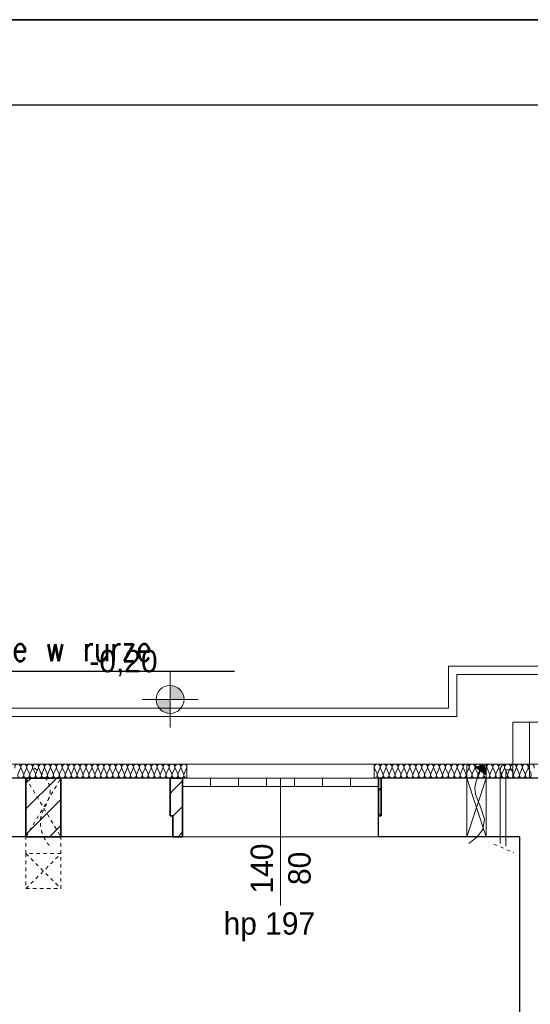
# Model space of a CAD drawing. Extents: x -515158 to -464725, y 20769 to 114053.
# Tile 15 of 69: x -501613 to -497964, y 43430 to 50469. Entities that reach past the tile are written whole.
import ezdxf

# ---------------------------------------------------------------- set-up
doc = ezdxf.new("R2010")
doc.units = 0
doc.header["$MEASUREMENT"] = 0
doc.linetypes.add('Hidden Line', pattern=[50, 25, -25])
doc.layers.add('#opisy', color=7, linetype='Continuous')
doc.layers.add('_TABELA', color=7, linetype='Continuous')
for name, color, linetype, lineweight in [('#podkład', 252, 'Continuous', 9), ('Arch ocieplenie_Nr_Pióra__44', 252, 'Continuous', 9), ('Arch okna_Nr_Pióra__9', 252, 'Continuous', 9), ('Arch teren_Nr_Pióra__5', 252, 'Continuous', 13), ('Arch wykończenie_Nr_Pióra__3', 252, 'Continuous', 18), ('Arch zmurowania_Nr_Pióra__21', 252, 'Continuous', 9), ('Arch zmurowania_Nr_Pióra__27', 252, 'Continuous', 35), ('INWENT gaz_Nr_Pióra__100', 252, 'Continuous', 13), ('INWENT RZĘDNE_Nr_Pióra__21', 252, 'Continuous', 9), ('INWENT. OKNA_Nr_Pióra__21', 252, 'Continuous', 9), ('INWENT. OKNA_Nr_Pióra__5', 252, 'Continuous', 13), ('INWENT.ŚCIANY_Nr_Pióra__1', 252, 'Continuous', 25), ('INWENT.ŚCIANY_Nr_Pióra__21', 252, 'Continuous', 9), ('INWENT.ŚCIANY_Nr_Pióra__5', 252, 'Continuous', 13), ('Istniejące kominy_Nr_Pióra__2', 252, 'Continuous', 13), ('Istniejące kominy_Nr_Pióra__21', 252, 'Continuous', 9)]:
    doc.layers.add(name, color=color, linetype=linetype, lineweight=lineweight)
doc.styles.add('GENERATED_STYLE_3', font='txt')
doc.styles.add('GENERATED_STYLE_7', font='txt')
doc.styles.get("Standard").update_dxf_attribs({"font": 'txt', "bigfont": 'BIGFONT.SHX'})
pattern_1 = [(45, (0, 0), (-91.923878, 91.923878), [])]

# ---------------------------------------------------------------- blocks, each defined once
blk = doc.blocks.new('parter')
at = {"layer": 'Arch zmurowania_Nr_Pióra__21', "linetype": 'Continuous'}
h = blk.add_hatch(dxfattribs=at)
h.set_pattern_fill('Common_Brick', color=252, style=0, pattern_type=2)
h.set_pattern_definition(pattern_1)
h.paths.add_polyline_path([(-501568.3, 44627.6), (-501318.3, 44627.6), (-501318.3, 45047.6), (-501568.3, 45047.6)], flags=0)
h = blk.add_hatch(dxfattribs=at)
h.set_pattern_fill('Common_Brick', color=252, style=0, pattern_type=2)
h.set_pattern_definition(pattern_1)
h.paths.add_polyline_path([(-500538.3, 44777.6), (-500518.3, 44777.6), (-500518.3, 45047.6), (-500538.3, 45047.6)], flags=0)
h = blk.add_hatch(dxfattribs=at)
h.set_pattern_fill('Common_Brick', color=252, style=0, pattern_type=2)
h.set_pattern_definition(pattern_1)
h.paths.add_polyline_path([(-500518.3, 44627.6), (-500448.3, 44627.6), (-500448.3, 45047.6), (-500518.3, 45047.6)], flags=0)
h = blk.add_hatch(dxfattribs=at)
h.set_pattern_fill('Common_Brick', color=252, style=0, pattern_type=2)
h.set_pattern_definition(pattern_1)
h.paths.add_polyline_path([(-499048.3, 44777.6), (-499028.3, 44777.6), (-499028.3, 45047.6), (-499048.3, 45047.6)], flags=0)
at = {"layer": 'INWENT RZĘDNE_Nr_Pióra__21', "linetype": 'Continuous'}
for points in [[(-500538.3, 45609.8), (-500438.3, 45609.8), (-500445.9, 45648.1), (-500467.6, 45680.6), (-500500.1, 45702.2), (-500538.3, 45709.8)], [(-500538.3, 45609.8), (-500638.3, 45609.8), (-500630.7, 45571.6), (-500609, 45539.1), (-500576.6, 45517.5), (-500538.3, 45509.8)]]:
    blk.add_hatch(color=252, dxfattribs=at).paths.add_polyline_path(points, flags=0)
at = {"layer": 'Istniejące kominy_Nr_Pióra__21', "linetype": 'Continuous'}
blk.add_hatch(color=252, dxfattribs=at).paths.add_polyline_path([(-498289.7, 45140.3), (-498278.3, 45070.5), (-498359.5, 45128.9)], flags=0)
at = {"layer": 'Arch ocieplenie_Nr_Pióra__44', "color": 252, "linetype": 'Continuous'}
for p, q in [((-501624.5, 45077.4), (-501606.9, 45117.8)), ((-501603.3, 45117.8), (-501585.7, 45077.4)), ((-501582.1, 45077.4), (-501564.5, 45117.8)), ((-501560.9, 45117.8), (-501543.3, 45077.4)), ((-501539.8, 45077.4), (-501522.1, 45117.8)), ((-501518.6, 45117.8), (-501500.9, 45077.4)), ((-501497.4, 45077.4), (-501479.7, 45117.8)), ((-501476.2, 45117.8), (-501458.5, 45077.4)), ((-501455, 45077.4), (-501437.4, 45117.8)), ((-501433.8, 45117.8), (-501416.2, 45077.4)), ((-501412.6, 45077.4), (-501395, 45117.8)), ((-501391.4, 45117.8), (-501373.8, 45077.4)), ((-501370.2, 45077.4), (-501352.6, 45117.8)), ((-501349, 45117.8), (-501331.4, 45077.4)), ((-501327.8, 45077.4), (-501310.2, 45117.8)), ((-501306.6, 45117.8), (-501289, 45077.4)), ((-501285.4, 45077.4), (-501267.8, 45117.8)), ((-501264.3, 45117.8), (-501246.6, 45077.4)), ((-501243.1, 45077.4), (-501225.4, 45117.8)), ((-501221.9, 45117.8), (-501204.2, 45077.4)), ((-501200.7, 45077.4), (-501183, 45117.8)), ((-501179.5, 45117.8), (-501161.8, 45077.4)), ((-501158.3, 45077.4), (-501140.7, 45117.8)), ((-501137.1, 45117.8), (-501119.5, 45077.4)), ((-501115.9, 45077.4), (-501098.3, 45117.8)), ((-501094.7, 45117.8), (-501077.1, 45077.4)), ((-501073.5, 45077.4), (-501055.9, 45117.8)), ((-501052.3, 45117.8), (-501034.7, 45077.4)), ((-501031.1, 45077.4), (-501013.5, 45117.8)), ((-501009.9, 45117.8), (-500992.3, 45077.4)), ((-500988.7, 45077.4), (-500971.1, 45117.8)), ((-500967.6, 45117.8), (-500949.9, 45077.4)), ((-500946.4, 45077.4), (-500928.7, 45117.8)), ((-500925.2, 45117.8), (-500907.5, 45077.4)), ((-500904, 45077.4), (-500886.3, 45117.8)), ((-500882.8, 45117.8), (-500865.2, 45077.4)), ((-500861.6, 45077.4), (-500844, 45117.8)), ((-500840.4, 45117.8), (-500822.8, 45077.4)), ((-500819.2, 45077.4), (-500801.6, 45117.8)), ((-500798, 45117.8), (-500780.4, 45077.4)), ((-500776.8, 45077.4), (-500759.2, 45117.8)), ((-500755.6, 45117.8), (-500738, 45077.4)), ((-500734.4, 45077.4), (-500716.8, 45117.8)), ((-500713.2, 45117.8), (-500695.6, 45077.4)), ((-500692.1, 45077.4), (-500674.4, 45117.8)), ((-500670.9, 45117.8), (-500653.2, 45077.4)), ((-500649.7, 45077.4), (-500632, 45117.8)), ((-500628.5, 45117.8), (-500610.8, 45077.4)), ((-500607.3, 45077.4), (-500589.6, 45117.8)), ((-500586.1, 45117.8), (-500568.5, 45077.4)), ((-500564.9, 45077.4), (-500547.3, 45117.8)), ((-500543.7, 45117.8), (-500526.1, 45077.4)), ((-500522.5, 45077.4), (-500504.9, 45117.8)), ((-500501.3, 45117.8), (-500483.7, 45077.4)), ((-500480.1, 45077.4), (-500462.5, 45117.8)), ((-500458.9, 45117.8), (-500441.3, 45077.4)), ((-500437.7, 45077.4), (-500420.1, 45117.8)), ((-499076.5, 45117.8), (-499058.9, 45077.4)), ((-499055.4, 45077.4), (-499037.8, 45117.8)), ((-499034.2, 45117.8), (-499016.6, 45077.4)), ((-499013.1, 45077.4), (-498995.4, 45117.8)), ((-498991.9, 45117.8), (-498974.3, 45077.4)), ((-498970.7, 45077.4), (-498953.1, 45117.8)), ((-498949.6, 45117.8), (-498932, 45077.4)), ((-498928.4, 45077.4), (-498910.8, 45117.8)), ((-498907.2, 45117.8), (-498889.6, 45077.4)), ((-498886.1, 45077.4), (-498868.5, 45117.8)), ((-498864.9, 45117.8), (-498847.3, 45077.4)), ((-498843.7, 45077.4), (-498826.1, 45117.8)), ((-498822.6, 45117.8), (-498805, 45077.4)), ((-498801.4, 45077.4), (-498783.8, 45117.8)), ((-498780.2, 45117.8), (-498762.6, 45077.4)), ((-498759.1, 45077.4), (-498741.5, 45117.8)), ((-498737.9, 45117.8), (-498720.3, 45077.4)), ((-498716.8, 45077.4), (-498699.1, 45117.8)), ((-498695.6, 45117.8), (-498678, 45077.4)), ((-498674.4, 45077.4), (-498656.8, 45117.8)), ((-498653.3, 45117.8), (-498635.7, 45077.4)), ((-498632.1, 45077.4), (-498614.5, 45117.8)), ((-498610.9, 45117.8), (-498593.3, 45077.4)), ((-498589.8, 45077.4), (-498572.2, 45117.8)), ((-498568.6, 45117.8), (-498551, 45077.4)), ((-498547.4, 45077.4), (-498529.8, 45117.8)), ((-498526.3, 45117.8), (-498508.7, 45077.4)), ((-498505.1, 45077.4), (-498487.5, 45117.8)), ((-498483.9, 45117.8), (-498466.3, 45077.4)), ((-498462.8, 45077.4), (-498445.2, 45117.8)), ((-498441.6, 45117.8), (-498424, 45077.4)), ((-498420.5, 45077.4), (-498402.8, 45117.8)), ((-498399.3, 45117.8), (-498381.7, 45077.4)), ((-498378.1, 45077.4), (-498360.5, 45117.8)), ((-498357, 45117.8), (-498339.3, 45077.4)), ((-498335.8, 45077.4), (-498318.2, 45117.8)), ((-498314.6, 45117.8), (-498297, 45077.4)), ((-498293.5, 45077.4), (-498275.9, 45117.8)), ((-498272.3, 45117.8), (-498254.7, 45077.4)), ((-498251.1, 45077.4), (-498233.5, 45117.8)), ((-498230, 45117.8), (-498212.4, 45077.4)), ((-498208.8, 45077.4), (-498191.2, 45117.8)), ((-498187.6, 45117.8), (-498170, 45077.4)), ((-498166.5, 45077.4), (-498148.9, 45117.8)), ((-498145.3, 45117.8), (-498127.7, 45077.4)), ((-498124.2, 45077.4), (-498106.5, 45117.8)), ((-498103, 45117.8), (-498085.4, 45077.4)), ((-498081.8, 45077.4), (-498064.2, 45117.8)), ((-498060.7, 45117.8), (-498043, 45077.4)), ((-498039.5, 45077.4), (-498021.9, 45117.8)), ((-498018.3, 45117.8), (-498000.7, 45077.4)), ((-497997.2, 45077.4), (-497979.6, 45117.8)), ((-497976, 45117.8), (-497958.4, 45077.4))]:
    blk.add_line(p, q, dxfattribs=at)
for centre, ratio, start_param, end_param in [((-501626.3, 45126.4), 0.996467, 4.299595, 8.266775), ((-501583.9, 45126.4), 0.996467, 4.299595, 8.266775), ((-501541.5, 45126.4), 0.996467, 4.299595, 8.266775), ((-501499.2, 45126.4), 0.996467, 4.299595, 8.266775), ((-501456.8, 45126.4), 0.996467, 4.299595, 8.266775), ((-501414.4, 45126.4), 0.996467, 4.299595, 8.266775), ((-501372, 45126.4), 0.996467, 4.299595, 8.266775), ((-501329.6, 45126.4), 0.996467, 4.299595, 8.266775), ((-501287.2, 45126.4), 0.996467, 4.299595, 8.266775), ((-501244.8, 45126.4), 0.996467, 4.299595, 8.266775), ((-501202.5, 45126.4), 0.996467, 4.299595, 8.266775), ((-501160.1, 45126.4), 0.996467, 4.299595, 8.266775), ((-501117.7, 45126.4), 0.996467, 4.299595, 8.266775), ((-501075.3, 45126.4), 0.996467, 4.299595, 8.266775), ((-501032.9, 45126.4), 0.996467, 4.299595, 8.266775), ((-500990.5, 45126.4), 0.996467, 4.299595, 8.266775), ((-500948.1, 45126.4), 0.996467, 4.299595, 8.266775), ((-500905.8, 45126.4), 0.996467, 4.299595, 8.266775), ((-500863.4, 45126.4), 0.996467, 4.299595, 8.266775), ((-500821, 45126.4), 0.996467, 4.299595, 8.266775), ((-500778.6, 45126.4), 0.996467, 4.299595, 8.266775), ((-500736.2, 45126.4), 0.996467, 4.299595, 8.266775), ((-500693.8, 45126.4), 0.996467, 4.299595, 8.266775), ((-500651.4, 45126.4), 0.996467, 4.299595, 8.266775), ((-500609.1, 45126.4), 0.996467, 4.299595, 8.266775), ((-500566.7, 45126.4), 0.996467, 4.299595, 8.266775), ((-500524.3, 45126.4), 0.996467, 4.299595, 8.266775), ((-500481.9, 45126.4), 0.996467, 4.299595, 8.266775), ((-500439.5, 45126.4), 0.996467, 4.299595, 8.266775), ((-499057.2, 45126.4), 0.995137, 4.299595, 8.266775), ((-499014.8, 45126.4), 0.995137, 4.299595, 8.266775), ((-498972.5, 45126.4), 0.995137, 4.299595, 8.266775), ((-498930.2, 45126.4), 0.995137, 4.299595, 8.266775), ((-498887.8, 45126.4), 0.995137, 4.299595, 8.266775), ((-498845.5, 45126.4), 0.995137, 4.299595, 8.266775), ((-498803.2, 45126.4), 0.995137, 4.299595, 8.266775), ((-498760.9, 45126.4), 0.995137, 4.299595, 8.266775), ((-498718.5, 45126.4), 0.995137, 4.299595, 8.266775), ((-498676.2, 45126.4), 0.995137, 4.299595, 8.266775), ((-498633.9, 45126.4), 0.995137, 4.299595, 8.266775), ((-498591.5, 45126.4), 0.995137, 4.299595, 8.266775), ((-498549.2, 45126.4), 0.995137, 4.299595, 8.266775), ((-498506.9, 45126.4), 0.995137, 4.299595, 8.266775), ((-498464.6, 45126.4), 0.995137, 4.299595, 8.266775), ((-498422.2, 45126.4), 0.995137, 4.299595, 8.266775), ((-498379.9, 45126.4), 0.995137, 4.299595, 8.266775), ((-498337.6, 45126.4), 0.995137, 4.299595, 8.266775), ((-498295.2, 45126.4), 0.995137, 4.299595, 8.266775), ((-498252.9, 45126.4), 0.995137, 4.299595, 8.266775), ((-498210.6, 45126.4), 0.995137, 4.299595, 8.266775), ((-498168.3, 45126.4), 0.995137, 4.299595, 8.266775), ((-498125.9, 45126.4), 0.995137, 4.299595, 8.266775), ((-498083.6, 45126.4), 0.995137, 4.299595, 8.266775), ((-498041.3, 45126.4), 0.995137, 4.299595, 8.266775), ((-497998.9, 45126.4), 0.995137, 4.299595, 8.266775), ((-497956.6, 45126.4), 0.995137, 4.299595, 8.266775), ((-501605.1, 45068.9), 0.996467, 1.158004, 5.125183), ((-501562.7, 45068.9), 0.996467, 1.158004, 5.125183), ((-501520.3, 45068.9), 0.996467, 1.158004, 5.125183), ((-501478, 45068.9), 0.996467, 1.158004, 5.125183), ((-501435.6, 45068.9), 0.996467, 1.158004, 5.125183), ((-501393.2, 45068.9), 0.996467, 1.158004, 5.125183), ((-501350.8, 45068.9), 0.996467, 1.158004, 5.125183), ((-501308.4, 45068.9), 0.996467, 1.158004, 5.125183), ((-501266, 45068.9), 0.996467, 1.158004, 5.125183), ((-501223.6, 45068.9), 0.996467, 1.158004, 5.125183), ((-501181.3, 45068.9), 0.996467, 1.158004, 5.125183), ((-501138.9, 45068.9), 0.996467, 1.158004, 5.125183), ((-501096.5, 45068.9), 0.996467, 1.158004, 5.125183), ((-501054.1, 45068.9), 0.996467, 1.158004, 5.125183), ((-501011.7, 45068.9), 0.996467, 1.158004, 5.125183), ((-500969.3, 45068.9), 0.996467, 1.158004, 5.125183), ((-500926.9, 45068.9), 0.996467, 1.158004, 5.125183), ((-500884.6, 45068.9), 0.996467, 1.158004, 5.125183), ((-500842.2, 45068.9), 0.996467, 1.158004, 5.125183), ((-500799.8, 45068.9), 0.996467, 1.158004, 5.125183), ((-500757.4, 45068.9), 0.996467, 1.158004, 5.125183), ((-500715, 45068.9), 0.996467, 1.158004, 5.125183), ((-500672.6, 45068.9), 0.996467, 1.158004, 5.125183), ((-500630.3, 45068.9), 0.996467, 1.158004, 5.125183), ((-500587.9, 45068.9), 0.996467, 1.158004, 5.125183), ((-500545.5, 45068.9), 0.996467, 1.158004, 5.125183), ((-500503.1, 45068.9), 0.996467, 1.158004, 5.125183), ((-500460.7, 45068.9), 0.996467, 1.158004, 5.125183), ((-500418.3, 45068.9), 0.996467, 1.158004, 3.141593), ((-499078.3, 45068.9), 0.995137, 3.141593, 5.125182), ((-499036, 45068.9), 0.995137, 1.158004, 5.125183), ((-498993.7, 45068.9), 0.995137, 1.158004, 5.125183), ((-498951.3, 45068.9), 0.995137, 1.158004, 5.125183), ((-498909, 45068.9), 0.995137, 1.158004, 5.125183), ((-498866.7, 45068.9), 0.995137, 1.158004, 5.125183), ((-498824.4, 45068.9), 0.995137, 1.158004, 5.125183), ((-498782, 45068.9), 0.995137, 1.158004, 5.125183), ((-498739.7, 45068.9), 0.995137, 1.158004, 5.125183), ((-498697.4, 45068.9), 0.995137, 1.158004, 5.125183), ((-498655, 45068.9), 0.995137, 1.158004, 5.125183), ((-498612.7, 45068.9), 0.995137, 1.158004, 5.125183), ((-498570.4, 45068.9), 0.995137, 1.158004, 5.125183), ((-498528.1, 45068.9), 0.995137, 1.158004, 5.125183), ((-498485.7, 45068.9), 0.995137, 1.158004, 5.125183), ((-498443.4, 45068.9), 0.995137, 1.158004, 5.125183), ((-498401.1, 45068.9), 0.995137, 1.158004, 5.125183), ((-498358.7, 45068.9), 0.995137, 1.158004, 5.125183), ((-498316.4, 45068.9), 0.995137, 1.158004, 5.125183), ((-498274.1, 45068.9), 0.995137, 1.158004, 5.125183), ((-498231.8, 45068.9), 0.995137, 1.158004, 5.125183), ((-498189.4, 45068.9), 0.995137, 1.158004, 5.125183), ((-498147.1, 45068.9), 0.995137, 1.158004, 5.125183), ((-498104.8, 45068.9), 0.995137, 1.158004, 5.125183), ((-498062.4, 45068.9), 0.995137, 1.158004, 5.125183), ((-498020.1, 45068.9), 0.995137, 1.158004, 5.125183), ((-497977.8, 45068.9), 0.995137, 1.158004, 5.125183)]:
    blk.add_ellipse(centre, major_axis=(0, 21.3), ratio=ratio, start_param=start_param, end_param=end_param, dxfattribs=at)
at = {"layer": 'Arch okna_Nr_Pióra__9', "color": 252, "linetype": 'Continuous'}
for p, q in [((-500448.3, 45047.6), (-499048.3, 45047.6)), ((-500448.3, 44987.6), (-500448.3, 45047.6)), ((-500248.3, 44987.6), (-500248.3, 45047.6)), ((-500048.3, 44987.6), (-500048.3, 45047.6)), ((-499848.3, 44987.6), (-499848.3, 45047.6)), ((-499648.3, 44987.6), (-499648.3, 45047.6)), ((-499448.3, 44987.6), (-499448.3, 45047.6)), ((-499248.3, 44987.6), (-499248.3, 45047.6)), ((-499048.3, 44987.6), (-499048.3, 45047.6)), ((-500448.3, 44987.6), (-499048.3, 44987.6))]:
    blk.add_line(p, q, dxfattribs=at)
at = {"layer": 'Arch teren_Nr_Pióra__5', "color": 252, "linetype": 'Continuous'}
for p, q in [((-498548.3, 45547.6), (-498548.3, 45847.6)), ((-498548.3, 45847.6), (-496498.3, 45847.6)), ((-498488.3, 45487.6), (-498488.3, 45787.6)), ((-498488.3, 45787.6), (-496558.3, 45787.6)), ((-502333.3, 45547.6), (-498548.3, 45547.6)), ((-502333.3, 45487.6), (-498488.3, 45487.6))]:
    blk.add_line(p, q, dxfattribs=at)
at = {"layer": 'Arch wykończenie_Nr_Pióra__3', "color": 252, "linetype": 'Continuous'}
for p, q in [((-500418.3, 45147.6), (-505038.3, 45147.6)), ((-500418.3, 45047.6), (-500418.3, 45147.6)), ((-499078.3, 45047.6), (-499078.3, 45147.6)), ((-495988.3, 45147.6), (-499078.3, 45147.6))]:
    blk.add_line(p, q, dxfattribs=at)
at = {"layer": 'Arch zmurowania_Nr_Pióra__27', "color": 252, "linetype": 'Continuous'}
for p, q in [((-501568.3, 45047.6), (-501568.3, 44627.6)), ((-501318.3, 45047.6), (-501568.3, 45047.6)), ((-501318.3, 44627.6), (-501318.3, 45047.6)), ((-500538.3, 45047.6), (-500538.3, 44777.6)), ((-500518.3, 45047.6), (-500538.3, 45047.6)), ((-500448.3, 45047.6), (-500518.3, 45047.6)), ((-500448.3, 44627.6), (-500448.3, 45047.6)), ((-499048.3, 45047.6), (-499048.3, 44777.6)), ((-499028.3, 45047.6), (-499048.3, 45047.6)), ((-499028.3, 44777.6), (-499028.3, 45047.6)), ((-500538.3, 44777.6), (-500518.3, 44777.6)), ((-500518.3, 44777.6), (-500518.3, 44627.6)), ((-499048.3, 44777.6), (-499028.3, 44777.6)), ((-501568.3, 44627.6), (-501318.3, 44627.6)), ((-500518.3, 44627.6), (-500448.3, 44627.6))]:
    blk.add_line(p, q, dxfattribs=at)
at = {"layer": 'INWENT gaz_Nr_Pióra__100', "color": 252, "linetype": 'Continuous'}
for p, q in [((-498138.3, 45147.6), (-498088.3, 45147.6)), ((-498178.3, 44579.5), (-498178.3, 45107.6)), ((-498088.3, 45107.6), (-498138.3, 45107.6)), ((-498138.3, 45107.6), (-498138.3, 44561.9))]:
    blk.add_line(p, q, dxfattribs=at)
at = {"layer": 'INWENT gaz_Nr_Pióra__100', "color": 252, "linetype": 'Hidden Line'}
blk.add_line((-498223, 44575.7), (-498081, 44513.4), dxfattribs=at)
at = {"layer": 'INWENT gaz_Nr_Pióra__100', "color": 252, "linetype": 'Continuous'}
blk.add_arc((-498138.3, 45107.6), 40, 90, 180, dxfattribs=at)
at = {"layer": 'INWENT RZĘDNE_Nr_Pióra__21', "color": 252, "linetype": 'Continuous'}
for p, q in [((-500538.3, 45409.8), (-500538.3, 45809.8)), ((-500738.3, 45609.8), (-500338.3, 45609.8))]:
    blk.add_line(p, q, dxfattribs=at)
blk.add_circle((-500538.3, 45609.8), 100, dxfattribs=at)
at = {"layer": 'INWENT. OKNA_Nr_Pióra__5', "color": 252, "linetype": 'Continuous'}
blk.add_line((-499748.3, 45047.6), (-499748.3, 44137.6), dxfattribs=at)
at = {"layer": 'INWENT.ŚCIANY_Nr_Pióra__1', "color": 252, "linetype": 'Continuous'}
for p, q in [((-500538.3, 45047.6), (-502098.3, 45047.6)), ((-500538.3, 44777.6), (-500538.3, 45047.6)), ((-499028.3, 44777.6), (-499028.3, 45047.6)), ((-498038.3, 45047.6), (-499028.3, 45047.6)), ((-496018.3, 45047.6), (-498038.3, 45047.6)), ((-500518.3, 44777.6), (-500538.3, 44777.6)), ((-500518.3, 44627.6), (-500518.3, 44777.6)), ((-499028.3, 44777.6), (-499048.3, 44777.6)), ((-499048.3, 44627.6), (-499048.3, 44777.6)), ((-500518.3, 44627.6), (-502108.3, 44627.6)), ((-498038.3, 44627.6), (-499048.3, 44627.6)), ((-498038.3, 41707.6), (-498038.3, 44627.6))]:
    blk.add_line(p, q, dxfattribs=at)
at = {"layer": 'INWENT.ŚCIANY_Nr_Pióra__21', "color": 252, "linetype": 'Continuous'}
for p, q in [((-500418.3, 45147.6), (-499078.3, 45147.6)), ((-500518.3, 44627.6), (-499048.3, 44627.6))]:
    blk.add_line(p, q, dxfattribs=at)
at = {"layer": 'INWENT.ŚCIANY_Nr_Pióra__5', "color": 252, "linetype": 'Continuous'}
for p, q in [((-498088.3, 45447.6), (-497968.3, 45447.6)), ((-498088.3, 45047.6), (-498088.3, 45447.6)), ((-497078.3, 45447.6), (-497968.3, 45447.6)), ((-497968.3, 45447.6), (-497968.3, 45047.6))]:
    blk.add_line(p, q, dxfattribs=at)
at = {"layer": 'Istniejące kominy_Nr_Pióra__2', "color": 252, "linetype": 'Hidden Line'}
for p, q in [((-501568.3, 45047.6), (-501318.3, 44627.6)), ((-501568.3, 44627.6), (-501318.3, 45047.6)), ((-501568.3, 44507.6), (-501568.3, 45047.6)), ((-501318.3, 44507.6), (-501318.3, 45047.6)), ((-501568.3, 44507.6), (-501318.3, 44257.6)), ((-501568.3, 44257.6), (-501318.3, 44507.6)), ((-501568.3, 44507.6), (-501568.3, 44257.6)), ((-501318.3, 44507.6), (-501568.3, 44507.6)), ((-501318.3, 44257.6), (-501318.3, 44507.6)), ((-501568.3, 44257.6), (-501318.3, 44257.6))]:
    blk.add_line(p, q, dxfattribs=at)
blk.add_open_spline([(-501508.6, 45117.7), (-501508.6, 45117.7), (-501387.2, 45053), (-501395.8, 44944.6), (-501400.8, 44881.6), (-501446.7, 44830.4), (-501460.7, 44768.4), (-501485.8, 44657.6), (-501395.8, 44558.2), (-501395.8, 44558.2)], degree=3, knots=[0, 0, 0, 0, 1, 1, 1, 2, 2, 2, 3, 3, 3, 3], dxfattribs=at)
at = {"layer": 'Istniejące kominy_Nr_Pióra__21', "color": 252, "linetype": 'Continuous'}
for p, q in [((-498418.3, 44627.6), (-498418.3, 45147.6)), ((-498289.7, 45140.3), (-498359.5, 45128.9)), ((-498278.3, 45070.5), (-498359.5, 45128.9)), ((-498289.7, 45140.3), (-498278.3, 45070.5)), ((-498278.3, 44627.6), (-498278.3, 45147.6)), ((-498418.3, 44627.6), (-498278.3, 45047.6)), ((-498278.3, 44627.6), (-498418.3, 45047.6))]:
    blk.add_line(p, q, dxfattribs=at)
at = {"layer": 'Istniejące kominy_Nr_Pióra__21', "color": 252, "linetype": 'Continuous', "flags": 128}
blk.add_lwpolyline([(-498402.6, 44580.8), (-498342.9, 44626.7), (-498303.7, 44681.1), (-498289.7, 44753.9), (-498318.8, 44842.4), (-498354.6, 44930.1), (-498358.8, 44979.5), (-498351.4, 45025.4), (-498318.9, 45099.7)], dxfattribs=at)
at = {"layer": 'INWENT RZĘDNE_Nr_Pióra__21', "color": 252, "insert": (-501115.1, 45774.2), "char_height": 160, "attachment_point": 7, "style": 'GENERATED_STYLE_3'}
blk.add_mtext('{-0,20}', dxfattribs=at)
at = {"layer": 'INWENT. OKNA_Nr_Pióra__21', "color": 252, "linetype": 'Continuous', "style": 'GENERATED_STYLE_7'}
for s, p in [('140', (-499802.5, 44222.2)), ('80', (-499533.7, 44283.1))]:
    blk.add_text(s, height=160, rotation=90, dxfattribs=at).set_placement(p)
blk.add_text('hp 197', height=160, dxfattribs=at).set_placement((-500155.9, 43928.3))

msp = doc.modelspace()

# ---------------------------------------------------------------- linework, layer by layer
at = {"layer": '#opisy', "linetype": 'ByBlock', "lineweight": -2}
msp.add_line((-500078.8, 45809.9), (-502500.9, 45809.9), dxfattribs=at)
msp.add_line((-500078.8, 45809.9), (-502500.9, 45809.9), dxfattribs=at)
at = {"layer": '_TABELA', "color": 7}
msp.add_lwpolyline([(-512477.4, 50468.9), (-470477.4, 50468.9), (-512477.4, 50468.9), (-512477.4, 20768.9), (-470477.4, 20768.9), (-470477.4, 50468.9)], dxfattribs=at)
msp.add_lwpolyline([(-471077.4, 49858.9), (-509977.4, 49858.9), (-509977.4, 21378.9), (-471077.4, 21378.9)], close=True, dxfattribs=at)

# ---------------------------------------------------------------- block references
at = {"layer": '#podkład'}
msp.add_blockref('parter', (0, 0), dxfattribs=at)

# ---------------------------------------------------------------- texts
at = {"layer": '#opisy', "linetype": 'Continuous', "width": 0.8}
msp.add_text('Przejście w rurze', height=180, dxfattribs=at).set_placement((-502420.1, 45883.7))

doc.saveas('drawing.dxf')
